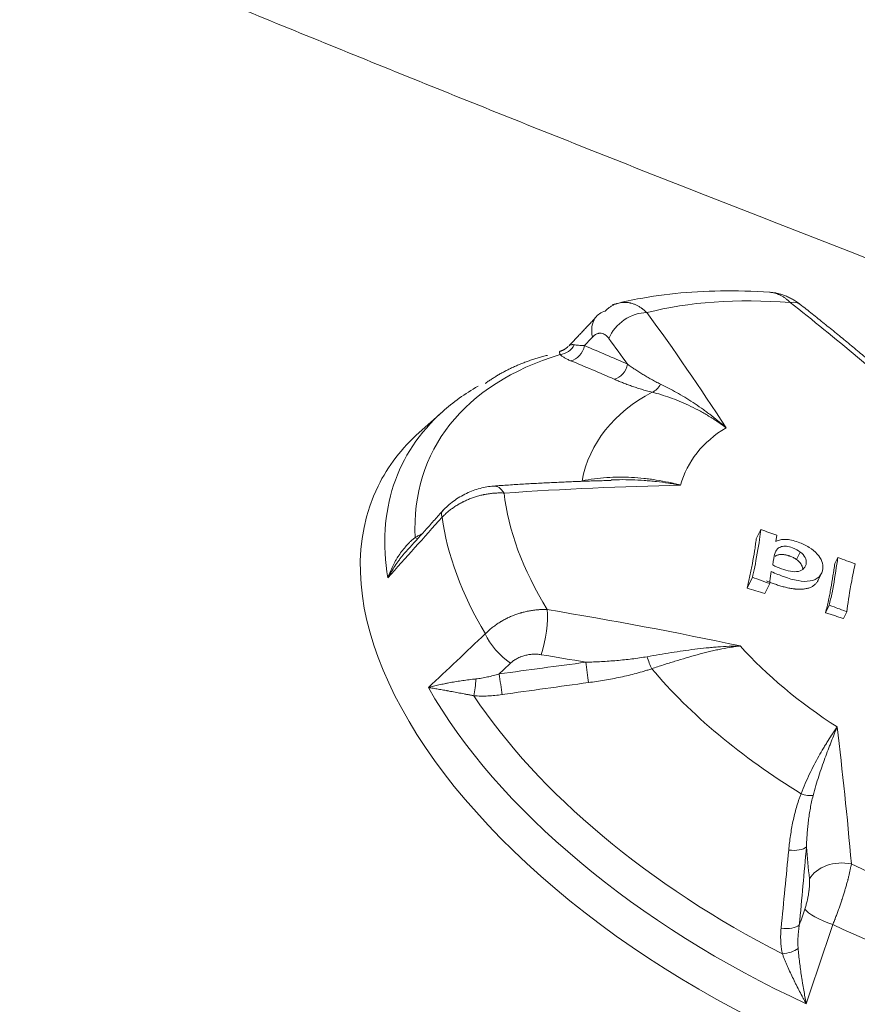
# Model space of a CAD drawing. Header units: millimetres. Extents: x 0 to 594, y 0 to 420.
# Tile 134 of 256: x 133.21 to 135.72, y 299.98 to 302.93. Entities that reach past the tile are written whole.
import ezdxf

# ---------------------------------------------------------------- set-up
doc = ezdxf.new("R2010")
doc.units = ezdxf.units.MM
doc.layers.add('1', color=7, linetype='Continuous', true_color=0xffffff)

msp = doc.modelspace()

# ---------------------------------------------------------------- linework, layer by layer
at = {"layer": '1', "color": 155, "linetype": 'Continuous', "lineweight": 13}
for p, q in [((134.855, 301.9525), (134.8566, 301.9539)), ((134.4783, 301.757), (134.4083, 301.6945)), ((134.4799, 301.4603), (134.4784, 301.4589)), ((134.396, 301.3789), (134.4036, 301.3753)), ((135.434, 301.4034), (135.4201, 301.3753)), ((135.482, 301.3859), (135.4786, 301.3676)), ((135.5414, 301.3129), (135.5526, 301.3356)), ((135.6652, 301.3192), (135.6562, 301.3008)), ((135.4087, 301.2596), (135.3928, 301.2271)), ((135.6064, 301.2512), (135.6166, 301.2721)), ((135.4608, 301.2406), (135.4462, 301.2108)), ((135.6396, 301.1755), (135.6286, 301.153)), ((135.6921, 301.1564), (135.6819, 301.1356))]:
    msp.add_line(p, q, dxfattribs=at)
for centre, major_axis, ratio, start_param, end_param in [((136.0393, 301.1207), (-1.3343, 0.6558), 0.534706, 5.353482, 5.726495), ((135.4901, 302.0008), (0.0619, 0.0785), 0.518812, 6.283047, 6.822087), ((135.0143, 301.9753), (-0.0726, 0.0688), 0.728578, 5.885139, 6.384874), ((132.3163, 292.9043), (2.6226, -10.7214), 0.712047, 2.347409, 2.402246), ((135.0143, 301.9753), (-0.0726, 0.0688), 0.728578, 0.101689, 0.847497), ((135.0634, 301.9708), (0.0806, 0.0591), 0.73318, 0.762598, 2.285849), ((131.5085, 292.8475), (0.7555, 11.0116), 0.513466, 5.681972, 5.736809), ((131.4269, 292.8531), (-0.7486, -10.912), 0.513466, 2.582496, 2.595216), ((134.83, 301.9773), (-0.0365, -0.0342), 0.947603, 0.868613, 1.94945), ((134.8614, 301.9583), (-0.0193, -0.0461), 0.845396, 0.494321, 1.849928), ((135.9318, 300.9019), (-1.4859, 0.7303), 0.534706, 5.767954, 6.568659), ((134.9907, 301.9026), (-0.0204, -0.0456), 0.843232, 0.547918, 1.871268), ((135.9016, 300.8404), (1.5443, -0.759), 0.534706, 2.797222, 2.928269), ((135.1045, 301.8631), (-0.0119, -0.0486), 0.697399, 0.431878, 1.247405), ((136.0279, 301.0974), (1.1008, -0.541), 0.534706, 2.769224, 3.284204), ((135.9016, 300.8404), (1.5443, -0.759), 0.534706, 2.928269, 3.503735), ((136.0616, 301.166), (-0.8504, 0.4179), 0.534706, 5.952946, 6.383667), ((135.8615, 300.7588), (-1.5766, 0.7749), 0.534706, 6.069936, 6.283185), ((135.8615, 300.7588), (-1.5766, 0.7749), 0.534706, 0, 3.290902), ((134.6386, 301.4339), (-0.0068, 0.0998), 0.464919, 5.589084, 6.28233), ((131.7545, 293.1584), (9.4827, 5.6485), 0.652821, 0.855164, 0.910002), ((136.0393, 301.1207), (-1.3343, 0.6558), 0.534706, 0.326933, 0.699947), ((134.5527, 301.3919), (-0.0743, 0.067), 0.324157, 0.001408, 0.483939), ((135.9923, 301.0249), (1.4712, -0.7231), 0.534706, 3.485878, 3.824187), ((135.5055, 301.8895), (-0.7967, 0.3915), 0.534706, 1.740843, 1.799311), ((135.7479, 301.8983), (-0.9475, 0.4657), 0.534706, 1.743255, 1.796899), ((135.3789, 300.6679), (-0.9372, 0.4606), 0.534706, 4.884733, 4.938607), ((134.7672, 301.0871), (0.0163, 0.0987), 0.211319, 4.094987, 5.618237), ((131.998, 292.5019), (-10.9499, -1.3876), 0.796971, 4.300135, 4.354972), ((134.6751, 301.0619), (-0.0689, 0.0725), 0.40976, 0.833319, 2.078862), ((136.0616, 301.166), (-0.8504, 0.4179), 0.534706, 0.926398, 1.357119), ((132.0052, 292.4449), (10.8509, 1.375), 0.796971, 1.200659, 1.213379), ((134.9126, 300.9745), (0.0064, -0.0496), 0.001494, 0.895977, 2.219327), ((135.103, 301.0152), (0.0161, -0.0473), 0.16137, 4.531112, 5.346639), ((134.6522, 300.9393), (0.0069, -0.0495), 0.01003, 0.863655, 2.219262), ((136.0279, 301.0974), (1.1008, -0.541), 0.534706, 4.025861, 4.540841), ((134.567, 300.9364), (-0.0042, -0.0498), 0.204614, 0.876512, 1.957349), ((135.9016, 300.8404), (1.5443, -0.759), 0.534706, 3.80633, 4.760372), ((135.9318, 300.9019), (-1.4859, 0.7303), 0.534706, 0.741406, 1.542111), ((131.4741, 292.9403), (2.7314, 10.6942), 0.308581, 5.559866, 5.614703), ((135.561, 300.6321), (-0.0465, 0.0184), 0.459208, 1.621862, 2.437389), ((135.5249, 300.4622), (-0.0498, 0.0044), 0.445631, 1.466324, 2.789673), ((131.3863, 292.9627), (-2.7067, -10.5974), 0.308581, 2.418273, 2.430993), ((135.6718, 300.3303), (-0.0996, -0.0086), 0.71303, 4.304205, 5.827455), ((136.0393, 301.1207), (-1.3343, 0.6558), 0.534706, 1.58357, 1.956584), ((135.6581, 300.2395), (-0.0946, 0.0325), 0.240407, 0.323519, 1.569062), ((135.5035, 300.2271), (-0.0498, 0.0047), 0.433711, 1.436444, 2.792051), ((135.9923, 301.0249), (1.4712, -0.7231), 0.534706, 4.742515, 5.080824), ((135.5081, 300.1491), (-0.0488, -0.011), 0.372784, 1.297103, 2.37794)]:
    msp.add_ellipse(centre, major_axis=major_axis, ratio=ratio, start_param=start_param, end_param=end_param, dxfattribs=at)
for points, degree in [([(124.528, 307.3733), (128.8721, 305.0464), (133.3566, 302.985), (137.96, 301.2005), (142.6597, 299.7018), (147.4321, 298.4949)], 5), ([(135.5515, 302.0797), (135.5091, 302.112), (135.4616, 302.1154)], 2), ([(135.8424, 301.8388), (135.6991, 301.964), (135.552, 302.0793)], 2), ([(134.937, 302.0384), (134.8583, 301.9552)], 1), ([(134.9287, 301.9812), (134.9205, 301.9726), (134.9124, 301.964), (134.9042, 301.9554)], 3), ([(134.855, 301.9525), (134.8454, 301.9424), (134.8318, 301.9387)], 2), ([(134.793, 301.9261), (134.6863, 301.8998), (134.606, 301.8413)], 2), ([(134.9845, 301.5505), (134.8097, 301.5463), (134.6319, 301.5337)], 2), ([(134.4769, 301.44), (134.4224, 301.3792), (134.3681, 301.3184), (134.3137, 301.2577)], 3), ([(134.48, 301.4603), (134.3788, 301.348)], 1), ([(135.3928, 301.2271), (135.4106, 301.222), (135.4284, 301.2165), (135.4462, 301.2108)], 3), ([(134.4358, 300.9285), (134.4927, 300.9823), (134.5497, 301.036), (134.6068, 301.0897)], 3), ([(134.6827, 301.002), (134.6713, 300.9911), (134.6598, 300.9802), (134.6484, 300.9693)], 3), ([(135.5496, 300.2153), (135.555, 300.2312), (135.5605, 300.2471), (135.5659, 300.263)], 3), ([(135.6501, 300.2168), (135.6236, 300.1376), (135.597, 300.0584), (135.5703, 299.9793)], 3)]:
    msp.add_open_spline(points, degree=degree, dxfattribs=at)
for points, knots in [([(135.4795, 302.1141), (135.4286, 302.1181), (135.2842, 302.1237), (135.1206, 302.1091), (135.0135, 302.0849), (134.989, 302.0785)], [0, 0, 0, 0, 0.286359, 0.83391, 1, 1, 1, 1]), ([(135.5224, 302.0847), (135.52, 302.0871), (135.5152, 302.0916), (135.5077, 302.0976), (135.5, 302.1027), (135.4948, 302.1056), (135.4908, 302.1076), (135.4888, 302.1085), (135.4865, 302.1095), (135.4855, 302.1099), (135.4848, 302.1102), (135.4845, 302.1103), (135.4814, 302.1114), (135.476, 302.1132), (135.4684, 302.1148), (135.4636, 302.1153), (135.4615, 302.1154)], [0, 0, 0, 0, 0.128671, 0.257342, 0.386013, 0.514685, 0.514685, 0.57902, 0.611188, 0.627272, 0.627272, 0.643356, 0.643356, 0.772027, 0.900698, 1, 1, 1, 1]), ([(134.9668, 302.0592), (134.9691, 302.0615), (134.9737, 302.0657), (134.9809, 302.0711), (134.9883, 302.0757), (134.9934, 302.0782), (134.9973, 302.0799), (134.9992, 302.0806), (135.0012, 302.0813), (135.0022, 302.0816), (135.0026, 302.0817), (135.0032, 302.082), (135.0062, 302.0829), (135.0119, 302.0842), (135.02, 302.0853), (135.0281, 302.0854), (135.0336, 302.0849), (135.0377, 302.0842), (135.0391, 302.084), (135.0408, 302.0836), (135.0412, 302.0835), (135.0419, 302.0834), (135.0429, 302.0832), (135.0467, 302.0822), (135.0528, 302.0803), (135.0609, 302.0768), (135.0688, 302.0725), (135.074, 302.0691), (135.0773, 302.0668), (135.0779, 302.0663), (135.0792, 302.0653), (135.0811, 302.0638), (135.0856, 302.0602), (135.0893, 302.0568), (135.0918, 302.0544)], [0, 0, 0, 0, 0.0625, 0.125, 0.1875, 0.25, 0.25, 0.28125, 0.296875, 0.296875, 0.304688, 0.304688, 0.3125, 0.375, 0.4375, 0.5, 0.5625, 0.5625, 0.59375, 0.59375, 0.601562, 0.601562, 0.609375, 0.625, 0.6875, 0.75, 0.8125, 0.875, 0.875, 0.890625, 0.890625, 0.90625, 0.9375, 1, 1, 1, 1]), ([(134.9778, 301.9767), (134.9761, 301.979), (134.9726, 301.9832), (134.9687, 301.9863), (134.9658, 301.9884), (134.9647, 301.989), (134.9635, 301.9896), (134.9632, 301.9898), (134.9627, 301.99), (134.9619, 301.9904), (134.9611, 301.9907), (134.9585, 301.9917), (134.9564, 301.9922), (134.9532, 301.9926), (134.951, 301.9927), (134.9489, 301.9925), (134.9475, 301.9923), (134.9469, 301.9922), (134.9464, 301.9921), (134.9456, 301.9919), (134.9439, 301.9914), (134.9412, 301.9905), (134.938, 301.9888), (134.9349, 301.9868), (134.9328, 301.9851), (134.9312, 301.9837), (134.9307, 301.9833), (134.9297, 301.9823), (134.9292, 301.9818), (134.9287, 301.9812)], [0, 0, 0, 0, 0.125, 0.25, 0.25, 0.3125, 0.3125, 0.328125, 0.328125, 0.34375, 0.375, 0.375, 0.5, 0.5, 0.5625, 0.625, 0.625, 0.640625, 0.65625, 0.65625, 0.6875, 0.75, 0.8125, 0.875, 0.9375, 0.9375, 0.96875, 0.96875, 1, 1, 1, 1]), ([(134.8312, 301.9288), (134.8309, 301.9297), (134.8304, 301.9313), (134.8299, 301.9333), (134.8298, 301.9349), (134.8298, 301.9358), (134.83, 301.937), (134.8303, 301.9376), (134.831, 301.9384), (134.8314, 301.9385), (134.8318, 301.9387)], [0, 0, 0, 0, 0.13574, 0.271481, 0.407221, 0.542962, 0.542962, 0.814443, 0.814443, 1, 1, 1, 1]), ([(134.8583, 301.9553), (134.8584, 301.9553), (134.8584, 301.9553), (134.8598, 301.9562), (134.8612, 301.9569), (134.8643, 301.9578), (134.8659, 301.9581), (134.8686, 301.9583), (134.8705, 301.9582), (134.8726, 301.958), (134.8736, 301.9578)], [0, 0, 0, 0, 0.014981, 0.014981, 0.34332, 0.34332, 0.67166, 0.67166, 0.83583, 1, 1, 1, 1]), ([(134.8736, 301.9578), (134.8755, 301.9575), (134.8775, 301.9572), (134.882, 301.9567), (134.8844, 301.9565), (134.8896, 301.9561), (134.8923, 301.9559), (134.898, 301.9556), (134.9011, 301.9555), (134.9042, 301.9554)], [0, 0, 0, 0, 0.25, 0.25, 0.5, 0.5, 0.75, 0.75, 1, 1, 1, 1]), ([(134.9042, 301.9554), (134.9258, 301.9464), (134.9474, 301.9372), (134.9905, 301.9187), (135.012, 301.9093), (135.0335, 301.8996)], [0, 0, 0, 0, 0.5, 0.5, 1, 1, 1, 1]), ([(134.863, 301.91), (134.8594, 301.9114), (134.856, 301.9129), (134.8498, 301.916), (134.8469, 301.9175), (134.8415, 301.9207), (134.8391, 301.9223), (134.8358, 301.9247), (134.8338, 301.9263), (134.832, 301.928), (134.8312, 301.9288)], [0, 0, 0, 0, 0.25, 0.25, 0.5, 0.5, 0.75, 0.75, 0.875, 1, 1, 1, 1]), ([(134.9933, 301.8547), (134.9716, 301.8642), (134.9499, 301.8735), (134.9064, 301.892), (134.8847, 301.901), (134.863, 301.91)], [0, 0, 0, 0, 0.5, 0.5, 1, 1, 1, 1]), ([(135.0335, 301.8996), (135.0371, 301.8971), (135.0445, 301.8919), (135.0559, 301.8842), (135.0676, 301.8766), (135.0756, 301.8715), (135.0838, 301.8665), (135.088, 301.864), (135.0964, 301.8591), (135.1008, 301.8566), (135.1096, 301.8517), (135.114, 301.8493), (135.1232, 301.8445), (135.1279, 301.8421), (135.1328, 301.8398)], [0, 0, 0, 0, 0.125, 0.25, 0.375, 0.5, 0.5, 0.625, 0.625, 0.75, 0.75, 0.875, 0.875, 1, 1, 1, 1]), ([(135.1078, 301.8155), (135.1049, 301.8162), (135.0993, 301.8176), (135.0938, 301.8191), (135.0857, 301.8213), (135.0804, 301.8228), (135.0701, 301.8259), (135.0651, 301.8275), (135.0553, 301.8307), (135.0505, 301.8323), (135.041, 301.8356), (135.0318, 301.839), (135.0185, 301.8441), (135.0056, 301.8493), (134.9974, 301.8529), (134.9933, 301.8547)], [0, 0, 0, 0, 0.0625, 0.125, 0.125, 0.25, 0.25, 0.375, 0.375, 0.5, 0.5, 0.625, 0.75, 0.875, 1, 1, 1, 1]), ([(135.1328, 301.8398), (135.1406, 301.836), (135.1486, 301.832), (135.1646, 301.8236), (135.1727, 301.8192), (135.189, 301.8101), (135.1973, 301.8053), (135.2138, 301.7952), (135.2304, 301.7848), (135.2471, 301.7735), (135.2575, 301.7661), (135.2596, 301.7646), (135.2638, 301.7616), (135.2659, 301.7601), (135.2721, 301.7555), (135.2846, 301.7462), (135.297, 301.7364), (135.3093, 301.7263), (135.3134, 301.7229), (135.3195, 301.7177), (135.3216, 301.7159), (135.3246, 301.7133), (135.3261, 301.7119), (135.3277, 301.7106), (135.3284, 301.7099), (135.3287, 301.7097), (135.3292, 301.7092), (135.3294, 301.709), (135.3297, 301.7088)], [0, 0, 0, 0, 0.125, 0.125, 0.25, 0.25, 0.375, 0.375, 0.5, 0.625, 0.625, 0.65625, 0.65625, 0.6875, 0.6875, 0.75, 0.875, 0.875, 0.9375, 0.9375, 0.96875, 0.96875, 0.984375, 0.992188, 0.992188, 0.996094, 0.996094, 1, 1, 1, 1]), ([(135.3297, 301.7088), (135.3294, 301.709), (135.3291, 301.7092), (135.3288, 301.7095), (135.3287, 301.7095), (135.3285, 301.7096), (135.3283, 301.7098), (135.3275, 301.7104), (135.3257, 301.7118), (135.3217, 301.7147), (135.3136, 301.7204), (135.3066, 301.7252), (135.2927, 301.7345), (135.2833, 301.7404), (135.2691, 301.7489), (135.2644, 301.7516), (135.2572, 301.7556), (135.2549, 301.7569), (135.2501, 301.7595), (135.2477, 301.7608), (135.2359, 301.7671), (135.2264, 301.7718), (135.2076, 301.7806), (135.1982, 301.7847), (135.1796, 301.7924), (135.1704, 301.7959), (135.1521, 301.8024), (135.1431, 301.8054), (135.1253, 301.8109), (135.1165, 301.8133), (135.1078, 301.8155)], [0, 0, 0, 0, 0.003906, 0.003906, 0.004883, 0.004883, 0.005859, 0.007813, 0.015625, 0.03125, 0.0625, 0.125, 0.125, 0.25, 0.25, 0.3125, 0.3125, 0.34375, 0.34375, 0.375, 0.375, 0.5, 0.5, 0.625, 0.625, 0.75, 0.75, 0.875, 0.875, 1, 1, 1, 1]), ([(134.8972, 301.5493), (134.9095, 301.5517), (134.9219, 301.5538), (134.9466, 301.557), (134.9589, 301.5583), (134.9837, 301.56), (134.9961, 301.5604), (135.0209, 301.5606), (135.0333, 301.5603), (135.0581, 301.5591), (135.0705, 301.5581), (135.0861, 301.5564), (135.0892, 301.5561), (135.0954, 301.5554), (135.0985, 301.555), (135.1078, 301.5537), (135.114, 301.5528), (135.1325, 301.5498), (135.1447, 301.5475), (135.163, 301.5436), (135.1721, 301.5415), (135.1826, 301.5389), (135.1879, 301.5376), (135.1903, 301.537), (135.1914, 301.5367), (135.1916, 301.5366), (135.1918, 301.5366), (135.1919, 301.5365), (135.1924, 301.5364), (135.1928, 301.5363), (135.1931, 301.5362)], [0, 0, 0, 0, 0.125, 0.125, 0.25, 0.25, 0.375, 0.375, 0.5, 0.5, 0.625, 0.625, 0.65625, 0.65625, 0.6875, 0.6875, 0.75, 0.75, 0.875, 0.875, 0.9375, 0.96875, 0.984375, 0.992188, 0.994141, 0.995117, 0.995117, 0.996094, 0.996094, 1, 1, 1, 1]), ([(134.6319, 301.5337), (134.6182, 301.5327), (134.5909, 301.5281), (134.5492, 301.5127), (134.51, 301.4893), (134.4884, 301.4698), (134.4784, 301.4589)], [0, 0, 0, 0, 0.246862, 0.494706, 0.7456, 1, 1, 1, 1]), ([(135.1931, 301.5362), (135.1928, 301.5363), (135.1924, 301.5364), (135.1916, 301.5365), (135.1913, 301.5366), (135.1901, 301.5368), (135.1879, 301.5372), (135.1856, 301.5376), (135.1811, 301.5384), (135.1781, 301.5389), (135.1691, 301.5404), (135.1631, 301.5414), (135.1449, 301.5441), (135.1266, 301.5465), (135.1083, 301.5484), (135.099, 301.5493), (135.096, 301.5495), (135.0898, 301.55), (135.0867, 301.5503), (135.0714, 301.5514), (135.059, 301.552), (135.0344, 301.5528), (135.0221, 301.5529), (135.0013, 301.5527), (134.9929, 301.5525), (134.9845, 301.5521)], [0, 0, 0, 0, 0.005499, 0.005499, 0.010998, 0.010998, 0.021996, 0.043992, 0.043992, 0.087984, 0.087984, 0.175967, 0.175967, 0.351935, 0.439918, 0.439918, 0.48391, 0.48391, 0.527902, 0.527902, 0.703869, 0.703869, 0.879836, 0.879836, 1, 1, 1, 1]), ([(134.6631, 301.5126), (134.659, 301.5128), (134.6506, 301.5131), (134.638, 301.5127), (134.6253, 301.5116), (134.6168, 301.5105), (134.6104, 301.5094), (134.6072, 301.5089), (134.6034, 301.5081), (134.6018, 301.5078), (134.6008, 301.5075), (134.6002, 301.5074), (134.5954, 301.5064), (134.5869, 301.5043), (134.5744, 301.5005), (134.562, 301.4961), (134.554, 301.4927), (134.548, 301.49), (134.545, 301.4886), (134.542, 301.4872), (134.5401, 301.4862), (134.5391, 301.4857), (134.5342, 301.4832), (134.5266, 301.479), (134.5156, 301.4722), (134.5051, 301.4649), (134.4984, 301.4597), (134.4936, 301.4557), (134.4912, 301.4536), (134.4888, 301.4516), (134.4873, 301.4502), (134.4865, 301.4494), (134.4827, 301.4459), (134.4797, 301.443), (134.4769, 301.44)], [0, 0, 0, 0, 0.0625, 0.125, 0.1875, 0.25, 0.25, 0.28125, 0.296875, 0.304687, 0.304687, 0.3125, 0.3125, 0.375, 0.4375, 0.5, 0.5625, 0.5625, 0.59375, 0.609375, 0.609375, 0.625, 0.625, 0.6875, 0.75, 0.8125, 0.875, 0.875, 0.90625, 0.921875, 0.921875, 0.9375, 0.9375, 1, 1, 1, 1]), ([(134.3137, 301.2577), (134.3138, 301.2577), (134.3138, 301.2578), (134.3139, 301.258), (134.3139, 301.2581), (134.314, 301.2584), (134.3142, 301.259), (134.3147, 301.2603), (134.3157, 301.263), (134.3177, 301.2682), (134.3195, 301.2727), (134.3232, 301.2815), (134.3259, 301.2873), (134.3314, 301.2986), (134.3344, 301.3042), (134.339, 301.3123), (134.341, 301.3157), (134.3431, 301.319), (134.3439, 301.3203), (134.3443, 301.321), (134.3456, 301.3229), (134.3464, 301.3242), (134.3507, 301.3307), (134.3542, 301.3357), (134.3617, 301.3453), (134.3656, 301.35), (134.3716, 301.3567), (134.3757, 301.3611), (134.3822, 301.3673), (134.3889, 301.3733), (134.3936, 301.377), (134.396, 301.3789)], [0, 0, 0, 0, 0.001953, 0.001953, 0.003906, 0.003906, 0.007813, 0.015625, 0.03125, 0.0625, 0.125, 0.125, 0.25, 0.25, 0.375, 0.375, 0.4375, 0.453125, 0.453125, 0.46875, 0.46875, 0.5, 0.5, 0.625, 0.625, 0.75, 0.75, 0.8125, 0.875, 0.9375, 1, 1, 1, 1]), ([(134.396, 301.3789), (134.3988, 301.3805), (134.4045, 301.3838), (134.4103, 301.3869), (134.4139, 301.3888), (134.4145, 301.3891), (134.4152, 301.3894)], [0, 0, 0, 0, 0.451264, 0.902527, 0.902527, 1, 1, 1, 1]), ([(135.4087, 301.2596), (135.4131, 301.2769), (135.418, 301.301), (135.4289, 301.3624), (135.4323, 301.3863), (135.434, 301.4034)], [0, 0, 0, 0, 0.506777, 0.506777, 1, 1, 1, 1]), ([(134.3788, 301.348), (134.377, 301.3462), (134.3752, 301.3443), (134.3689, 301.3373), (134.3644, 301.3321), (134.3578, 301.3242), (134.3557, 301.3215), (134.3525, 301.3174), (134.3514, 301.316), (134.3493, 301.3132), (134.3441, 301.3063), (134.3391, 301.2992), (134.3314, 301.2877), (134.3277, 301.2818), (134.3223, 301.2728), (134.3197, 301.2683), (134.3167, 301.263), (134.3152, 301.2603), (134.3145, 301.259), (134.3142, 301.2584), (134.314, 301.2582), (134.314, 301.2581), (134.314, 301.258), (134.3139, 301.2579), (134.3138, 301.2577), (134.3137, 301.2577)], [0, 0, 0, 0, 0.070783, 0.070783, 0.256626, 0.256626, 0.349548, 0.349548, 0.396009, 0.396009, 0.44247, 0.628313, 0.628313, 0.814157, 0.814157, 0.907078, 0.953539, 0.97677, 0.988385, 0.994192, 0.994192, 0.995644, 0.995644, 0.997096, 1, 1, 1, 1]), ([(135.4201, 301.3753), (135.4195, 301.369), (135.4187, 301.3628), (135.4171, 301.3505), (135.4161, 301.3443), (135.4132, 301.3258), (135.411, 301.3135), (135.4076, 301.295), (135.4064, 301.2888), (135.4039, 301.2764), (135.4027, 301.2703), (135.4001, 301.2579), (135.3987, 301.2517), (135.3959, 301.2394), (135.3944, 301.2332), (135.3928, 301.2271)], [0, 0, 0, 0, 0.125, 0.125, 0.25, 0.25, 0.5, 0.5, 0.625, 0.625, 0.75, 0.75, 0.875, 0.875, 1, 1, 1, 1]), ([(135.4786, 301.3676), (135.4843, 301.3698), (135.4892, 301.3713), (135.4972, 301.3731), (135.5021, 301.3734), (135.5135, 301.3733), (135.5198, 301.3724), (135.5328, 301.3696), (135.5397, 301.3676), (135.5581, 301.3609), (135.5687, 301.3557), (135.5885, 301.3435), (135.5966, 301.3367), (135.6098, 301.3223), (135.6145, 301.315), (135.6202, 301.2999), (135.6211, 301.2927), (135.6195, 301.2763), (135.6156, 301.2682), (135.602, 301.2546), (135.593, 301.2503), (135.5709, 301.2468), (135.5588, 301.2471), (135.5319, 301.2521), (135.5175, 301.2561), (135.4916, 301.2656), (135.4792, 301.2708), (135.4654, 301.277)], [0, 0, 0, 0, 0.046847, 0.046847, 0.091565, 0.091565, 0.137808, 0.137808, 0.184959, 0.184959, 0.264752, 0.264752, 0.339671, 0.339671, 0.414963, 0.414963, 0.491349, 0.491349, 0.597113, 0.597113, 0.702878, 0.702878, 0.808643, 0.808643, 0.919837, 0.919837, 1, 1, 1, 1]), ([(135.5526, 301.3356), (135.5459, 301.3407), (135.5382, 301.345), (135.5228, 301.3507), (135.5167, 301.3521), (135.5056, 301.3533), (135.5005, 301.3529), (135.4912, 301.3502), (135.4869, 301.3479), (135.48, 301.3407), (135.4772, 301.3354), (135.4751, 301.3282), (135.4735, 301.323), (135.4719, 301.3124), (135.4698, 301.2966)], [0, 0, 0, 0, 0.144885, 0.144885, 0.254997, 0.254997, 0.36511, 0.36511, 0.495105, 0.495105, 0.681316, 0.681316, 0.681316, 1, 1, 1, 1]), ([(135.4698, 301.2966), (135.4787, 301.2921), (135.4872, 301.2883), (135.5049, 301.2816), (135.5141, 301.2793), (135.5316, 301.2762), (135.5396, 301.2761), (135.5537, 301.2788), (135.5592, 301.282), (135.5677, 301.2912), (135.5699, 301.2964), (135.5709, 301.3075), (135.5699, 301.3133), (135.5641, 301.3249), (135.5593, 301.3305), (135.5526, 301.3356)], [0, 0, 0, 0, 0.137502, 0.137502, 0.284895, 0.284895, 0.432288, 0.432288, 0.57968, 0.57968, 0.727518, 0.727518, 0.872566, 0.872566, 1, 1, 1, 1]), ([(135.4766, 301.323), (135.4773, 301.3234), (135.4779, 301.3238), (135.4797, 301.3247), (135.4809, 301.3253), (135.4834, 301.3262), (135.4847, 301.3266), (135.4875, 301.3273), (135.4889, 301.3276), (135.4911, 301.3279), (135.4919, 301.328), (135.4935, 301.3281), (135.4951, 301.3282), (135.4967, 301.3282), (135.4984, 301.3282), (135.4992, 301.3281), (135.5018, 301.3279), (135.5035, 301.3277), (135.5062, 301.3273), (135.5071, 301.3271), (135.5089, 301.3268), (135.5116, 301.3262), (135.5143, 301.3255), (135.517, 301.3247), (135.5179, 301.3244), (135.5197, 301.3239), (135.5206, 301.3235), (135.5251, 301.3219), (135.5285, 301.3204), (135.5327, 301.3183), (135.5335, 301.3178), (135.5352, 301.3169), (135.536, 301.3164), (135.5384, 301.3149), (135.5399, 301.3139), (135.5414, 301.3129)], [0, 0, 0, 0, 0.046292, 0.046292, 0.119654, 0.119654, 0.193016, 0.193016, 0.266378, 0.266378, 0.303059, 0.303059, 0.33974, 0.376421, 0.376421, 0.413102, 0.413102, 0.486465, 0.486465, 0.523146, 0.523146, 0.559827, 0.633189, 0.633189, 0.66987, 0.66987, 0.706551, 0.706551, 0.853276, 0.853276, 0.889957, 0.889957, 0.926638, 0.926638, 1, 1, 1, 1]), ([(135.6396, 301.1755), (135.6423, 301.1881), (135.6451, 301.2008), (135.6539, 301.2416), (135.6575, 301.2707), (135.6635, 301.3059), (135.6643, 301.3126), (135.6652, 301.3192)], [0, 0, 0, 0, 0.26742, 0.26742, 0.863685, 0.863685, 1, 1, 1, 1]), ([(135.5414, 301.3129), (135.5447, 301.3105), (135.5476, 301.3079), (135.5507, 301.3046), (135.5513, 301.3039), (135.5524, 301.3026), (135.5529, 301.3019), (135.5543, 301.2998), (135.5552, 301.2985), (135.5562, 301.2964), (135.5565, 301.2957), (135.5571, 301.2944), (135.558, 301.2923), (135.5585, 301.2903), (135.5591, 301.2878), (135.5593, 301.2867), (135.5594, 301.2856)], [0, 0, 0, 0, 0.290255, 0.290255, 0.362818, 0.362818, 0.435382, 0.435382, 0.580509, 0.580509, 0.653073, 0.653073, 0.725637, 0.870764, 0.870764, 1, 1, 1, 1]), ([(135.6562, 301.3008), (135.6553, 301.2947), (135.6545, 301.2885), (135.6534, 301.2816), (135.6533, 301.2809), (135.653, 301.2793), (135.6526, 301.277), (135.6517, 301.2717), (135.6489, 301.2548), (135.6465, 301.2393), (135.6432, 301.2208), (135.6415, 301.2115), (135.6393, 301.2007), (135.6383, 301.1961), (135.6377, 301.193), (135.6373, 301.1915), (135.6342, 301.1777), (135.6314, 301.1654), (135.6286, 301.153)], [0, 0, 0, 0, 0.125, 0.125, 0.140625, 0.140625, 0.15625, 0.1875, 0.25, 0.5, 0.5, 0.625, 0.6875, 0.71875, 0.71875, 0.75, 0.75, 1, 1, 1, 1]), ([(135.7177, 301.3001), (135.7147, 301.2885), (135.7104, 301.2675), (135.7047, 301.2367), (135.699, 301.206), (135.695, 301.1792), (135.6921, 301.1564)], [0, 0, 0, 0, 0.44531, 0.44531, 0.44531, 1, 1, 1, 1]), ([(135.4654, 301.277), (135.4638, 301.2679), (135.4625, 301.2582), (135.4613, 301.2455), (135.4611, 301.243), (135.4608, 301.2406)], [0, 0, 0, 0, 0.801774, 0.801774, 1, 1, 1, 1]), ([(135.4514, 301.2486), (135.4558, 301.2468), (135.4602, 301.2451), (135.469, 301.2418), (135.4734, 301.2402), (135.4822, 301.2372), (135.4866, 301.2357), (135.4955, 301.233), (135.4999, 301.2317), (135.5066, 301.23), (135.5089, 301.2295), (135.5133, 301.2284), (135.5156, 301.2279), (135.5223, 301.2266), (135.5267, 301.2258), (135.5321, 301.225), (135.5343, 301.2247), (135.5386, 301.2242), (135.5429, 301.2238), (135.5461, 301.2237), (135.5482, 301.2236), (135.5492, 301.2236), (135.5523, 301.2236), (135.5584, 301.2238), (135.564, 301.2244), (135.5694, 301.2253), (135.5712, 301.2257), (135.5746, 301.2265), (135.5763, 301.227), (135.5795, 301.228), (135.5811, 301.2286), (135.5841, 301.2299), (135.5855, 301.2306), (135.5895, 301.2328), (135.592, 301.2344), (135.5947, 301.2367), (135.5953, 301.2371), (135.5964, 301.2381), (135.5969, 301.2386), (135.5984, 301.24), (135.5993, 301.241), (135.602, 301.2441), (135.6042, 301.2471), (135.6059, 301.2504), (135.6064, 301.2513)], [0, 0, 0, 0, 0.069401, 0.069401, 0.138802, 0.138802, 0.208203, 0.208203, 0.277604, 0.277604, 0.312305, 0.312305, 0.347005, 0.347005, 0.416406, 0.416406, 0.433757, 0.451107, 0.485807, 0.503158, 0.503158, 0.520508, 0.520508, 0.555209, 0.62461, 0.62461, 0.65931, 0.65931, 0.694011, 0.694011, 0.728711, 0.728711, 0.763412, 0.763412, 0.832813, 0.832813, 0.850163, 0.850163, 0.867513, 0.867513, 0.902214, 0.902214, 0.971615, 1, 1, 1, 1]), ([(135.6921, 301.1564), (135.6796, 301.161), (135.6709, 301.1643), (135.6584, 301.1689), (135.6498, 301.1719), (135.6396, 301.1755)], [0, 0, 0, 0, 0.422535, 0.422535, 1, 1, 1, 1]), ([(134.6068, 301.0897), (134.6096, 301.0927), (134.6155, 301.0984), (134.6249, 301.1066), (134.6349, 301.1143), (134.6419, 301.1192), (134.6473, 301.1227), (134.65, 301.1245), (134.6528, 301.1262), (134.6542, 301.127), (134.6547, 301.1273), (134.6556, 301.1278), (134.6598, 301.1303), (134.668, 301.1347), (134.6797, 301.1404), (134.6918, 301.1454), (134.7001, 301.1484), (134.7063, 301.1505), (134.7084, 301.1511), (134.711, 301.152), (134.7116, 301.1521), (134.7126, 301.1524), (134.7142, 301.1529), (134.72, 301.1545), (134.7296, 301.1569), (134.7423, 301.1594), (134.755, 301.1613), (134.7634, 301.1621), (134.7687, 301.1624), (134.7698, 301.1625), (134.7719, 301.1626), (134.773, 301.1627), (134.7762, 301.1628), (134.7825, 301.1629), (134.7888, 301.1628), (134.7929, 301.1627)], [0, 0, 0, 0, 0.0625, 0.125, 0.1875, 0.25, 0.25, 0.28125, 0.296875, 0.296875, 0.304688, 0.304688, 0.3125, 0.375, 0.4375, 0.5, 0.5625, 0.5625, 0.59375, 0.59375, 0.601563, 0.601563, 0.609375, 0.625, 0.6875, 0.75, 0.8125, 0.875, 0.875, 0.890625, 0.890625, 0.90625, 0.90625, 0.9375, 1, 1, 1, 1]), ([(135.6286, 301.153), (135.633, 301.1516), (135.6375, 301.1502), (135.6441, 301.1481), (135.6464, 301.1474), (135.6508, 301.146), (135.653, 301.1453), (135.6575, 301.1438), (135.6597, 301.1431), (135.6641, 301.1416), (135.6708, 301.1394), (135.6774, 301.1371), (135.6819, 301.1356)], [0, 0, 0, 0, 0.25, 0.25, 0.375, 0.375, 0.5, 0.5, 0.625, 0.625, 0.75, 1, 1, 1, 1]), ([(135.0926, 301.0212), (135.1048, 301.0234), (135.117, 301.0255), (135.141, 301.0296), (135.153, 301.0315), (135.1768, 301.0353), (135.1886, 301.0371), (135.2121, 301.0405), (135.2238, 301.0421), (135.2471, 301.045), (135.2587, 301.0463), (135.2731, 301.0477), (135.276, 301.048), (135.2818, 301.0486), (135.2846, 301.0488), (135.2932, 301.0496), (135.3104, 301.051), (135.3274, 301.0521), (135.3442, 301.0528), (135.3499, 301.053), (135.3582, 301.0533), (135.361, 301.0534), (135.3652, 301.0534), (135.3673, 301.0535), (135.3694, 301.0535), (135.3704, 301.0535), (135.3708, 301.0535), (135.3714, 301.0535), (135.3718, 301.0536), (135.3721, 301.0536)], [0, 0, 0, 0, 0.125, 0.125, 0.25, 0.25, 0.375, 0.375, 0.5, 0.5, 0.625, 0.625, 0.65625, 0.65625, 0.6875, 0.6875, 0.75, 0.875, 0.875, 0.9375, 0.9375, 0.96875, 0.96875, 0.984375, 0.992187, 0.992187, 0.996094, 0.996094, 1, 1, 1, 1]), ([(135.3721, 301.0536), (135.3718, 301.0535), (135.3715, 301.0535), (135.3711, 301.0534), (135.371, 301.0534), (135.3709, 301.0534), (135.3706, 301.0534), (135.3697, 301.0533), (135.3676, 301.053), (135.3631, 301.0524), (135.3539, 301.0512), (135.3461, 301.0499), (135.3302, 301.0473), (135.3196, 301.0453), (135.3034, 301.042), (135.298, 301.0408), (135.2899, 301.0389), (135.2871, 301.0383), (135.2817, 301.037), (135.2789, 301.0364), (135.2652, 301.0331), (135.2542, 301.0302), (135.2321, 301.0242), (135.221, 301.0211), (135.1986, 301.0145), (135.1873, 301.011), (135.1645, 301.0039), (135.1531, 301.0003), (135.1299, 300.9928), (135.1182, 300.989), (135.1064, 300.9851)], [0, 0, 0, 0, 0.003906, 0.003906, 0.004883, 0.004883, 0.005859, 0.007813, 0.015625, 0.03125, 0.0625, 0.125, 0.125, 0.25, 0.25, 0.3125, 0.3125, 0.34375, 0.34375, 0.375, 0.375, 0.5, 0.5, 0.625, 0.625, 0.75, 0.75, 0.875, 0.875, 1, 1, 1, 1]), ([(134.7748, 301.0272), (134.7707, 301.0279), (134.7625, 301.0288), (134.7541, 301.0289), (134.7478, 301.0286), (134.7457, 301.0284), (134.7431, 301.0282), (134.7426, 301.0281), (134.7415, 301.028), (134.7399, 301.0278), (134.7384, 301.0276), (134.7332, 301.0268), (134.7291, 301.0259), (134.723, 301.0243), (134.719, 301.0231), (134.7151, 301.0217), (134.7127, 301.0208), (134.7117, 301.0204), (134.7108, 301.02), (134.7093, 301.0194), (134.7065, 301.0181), (134.7019, 301.0158), (134.6967, 301.0128), (134.6917, 301.0095), (134.6886, 301.0071), (134.6863, 301.0052), (134.6856, 301.0046), (134.6841, 301.0033), (134.6834, 301.0026), (134.6827, 301.002)], [0, 0, 0, 0, 0.125, 0.25, 0.25, 0.3125, 0.3125, 0.328125, 0.328125, 0.34375, 0.375, 0.375, 0.5, 0.5, 0.5625, 0.625, 0.625, 0.640625, 0.65625, 0.65625, 0.6875, 0.75, 0.8125, 0.875, 0.9375, 0.9375, 0.96875, 0.96875, 1, 1, 1, 1]), ([(134.6484, 300.9693), (134.6918, 300.9754), (134.7351, 300.9814), (134.8219, 300.9931), (134.8653, 300.9988), (134.9088, 301.0044)], [0, 0, 0, 0, 0.5, 0.5, 1, 1, 1, 1]), ([(134.9088, 301.0044), (134.9165, 301.0047), (134.932, 301.0053), (134.9552, 301.0065), (134.9783, 301.0079), (134.9936, 301.0091), (135.009, 301.0104), (135.0166, 301.0112), (135.0319, 301.0127), (135.0395, 301.0136), (135.0548, 301.0154), (135.0624, 301.0165), (135.0775, 301.0187), (135.0851, 301.0199), (135.0926, 301.0212)], [0, 0, 0, 0, 0.125, 0.25, 0.375, 0.5, 0.5, 0.625, 0.625, 0.75, 0.75, 0.875, 0.875, 1, 1, 1, 1]), ([(134.578, 300.9544), (134.5839, 300.9551), (134.5898, 300.9559), (134.6015, 300.9578), (134.6074, 300.959), (134.6191, 300.9615), (134.625, 300.9629), (134.6367, 300.9659), (134.6425, 300.9675), (134.6484, 300.9693)], [0, 0, 0, 0, 0.25, 0.25, 0.5, 0.5, 0.75, 0.75, 1, 1, 1, 1]), ([(135.1064, 300.9851), (135.1026, 300.9838), (135.0949, 300.9812), (135.0872, 300.9788), (135.0756, 300.9753), (135.0678, 300.9732), (135.0522, 300.969), (135.0443, 300.967), (135.0286, 300.9633), (135.0207, 300.9616), (135.0049, 300.9582), (134.9969, 300.9566), (134.981, 300.9536), (134.965, 300.9507), (134.9409, 300.9469), (134.9247, 300.9446), (134.9166, 300.9435)], [0, 0, 0, 0, 0.0625, 0.125, 0.125, 0.25, 0.25, 0.375, 0.375, 0.5, 0.5, 0.625, 0.625, 0.75, 0.875, 1, 1, 1, 1]), ([(134.4358, 300.9285), (134.4359, 300.9285), (134.436, 300.9285), (134.4361, 300.9286), (134.4362, 300.9286), (134.4363, 300.9286), (134.4365, 300.9286), (134.4369, 300.9288), (134.4381, 300.9291), (134.4403, 300.9297), (134.4448, 300.9309), (134.4488, 300.9319), (134.4567, 300.9339), (134.4676, 300.9365), (134.4802, 300.9392), (134.4875, 300.9407), (134.4904, 300.9413), (134.4918, 300.9416), (134.4962, 300.9424), (134.4992, 300.9429), (134.5081, 300.9446), (134.5141, 300.9456), (134.5264, 300.9476), (134.5326, 300.9486), (134.5452, 300.9504), (134.5516, 300.9512), (134.5614, 300.9525), (134.5679, 300.9533), (134.5746, 300.9541), (134.578, 300.9544)], [0, 0, 0, 0, 0.001953, 0.00293, 0.00293, 0.003906, 0.003906, 0.007812, 0.015625, 0.03125, 0.0625, 0.125, 0.125, 0.25, 0.375, 0.40625, 0.40625, 0.4375, 0.4375, 0.5, 0.5, 0.625, 0.625, 0.75, 0.75, 0.875, 0.875, 0.9375, 1, 1, 1, 1]), ([(134.9166, 300.9435), (134.8733, 300.9377), (134.8301, 300.9317), (134.7435, 300.9196), (134.7003, 300.9135), (134.6571, 300.9072)], [0, 0, 0, 0, 0.5, 0.5, 1, 1, 1, 1]), ([(134.5722, 300.9039), (134.5689, 300.9045), (134.5623, 300.9058), (134.5527, 300.9077), (134.5432, 300.9095), (134.537, 300.9107), (134.5278, 300.9124), (134.5218, 300.9136), (134.51, 300.9158), (134.5041, 300.9169), (134.497, 300.9182), (134.4956, 300.9185), (134.4934, 300.9189), (134.4927, 300.919), (134.4913, 300.9192), (134.4878, 300.9199), (134.4843, 300.9205), (134.4761, 300.922), (134.4654, 300.9238), (134.4553, 300.9255), (134.4478, 300.9267), (134.4442, 300.9272), (134.44, 300.9279), (134.4379, 300.9282), (134.4369, 300.9283), (134.4364, 300.9284), (134.4362, 300.9284), (134.4361, 300.9284), (134.436, 300.9284), (134.4359, 300.9285), (134.4358, 300.9285)], [0, 0, 0, 0, 0.0625, 0.125, 0.1875, 0.25, 0.25, 0.375, 0.375, 0.5, 0.5, 0.53125, 0.53125, 0.546875, 0.546875, 0.5625, 0.625, 0.625, 0.75, 0.875, 0.875, 0.9375, 0.96875, 0.984375, 0.992187, 0.996094, 0.996094, 0.998047, 0.998047, 1, 1, 1, 1]), ([(134.6571, 300.9072), (134.65, 300.9062), (134.6429, 300.9054), (134.6287, 300.904), (134.6216, 300.9035), (134.6074, 300.9029), (134.6004, 300.9028), (134.5898, 300.903), (134.5827, 300.9032), (134.5757, 300.9036), (134.5722, 300.9039)], [0, 0, 0, 0, 0.25, 0.25, 0.5, 0.5, 0.75, 0.75, 0.875, 1, 1, 1, 1]), ([(135.555, 300.6098), (135.5589, 300.6203), (135.5631, 300.6304), (135.5716, 300.6501), (135.5759, 300.6597), (135.5848, 300.6784), (135.5894, 300.6875), (135.5986, 300.7051), (135.6033, 300.7137), (135.6126, 300.7304), (135.6173, 300.7385), (135.6232, 300.7483), (135.6244, 300.7503), (135.6267, 300.7542), (135.6279, 300.7561), (135.6314, 300.7618), (135.6338, 300.7656), (135.6407, 300.7766), (135.6453, 300.7837), (135.652, 300.794), (135.6553, 300.799), (135.6591, 300.8047), (135.661, 300.8075), (135.6619, 300.8088), (135.6623, 300.8093), (135.6624, 300.8095), (135.6624, 300.8096), (135.6625, 300.8096), (135.6626, 300.8099), (135.6628, 300.8101), (135.6629, 300.8103)], [0, 0, 0, 0, 0.125, 0.125, 0.25, 0.25, 0.375, 0.375, 0.5, 0.5, 0.625, 0.625, 0.65625, 0.65625, 0.6875, 0.6875, 0.75, 0.75, 0.875, 0.875, 0.9375, 0.96875, 0.984375, 0.992188, 0.994141, 0.995117, 0.995117, 0.996094, 0.996094, 1, 1, 1, 1]), ([(135.6629, 300.8103), (135.6628, 300.8101), (135.6627, 300.8098), (135.6626, 300.8094), (135.6625, 300.8092), (135.6622, 300.8085), (135.6617, 300.8072), (135.6612, 300.8058), (135.6601, 300.8031), (135.6594, 300.8013), (135.6572, 300.7959), (135.6558, 300.7922), (135.6513, 300.781), (135.6468, 300.7695), (135.6422, 300.7576), (135.6399, 300.7516), (135.6391, 300.7496), (135.6376, 300.7455), (135.6368, 300.7435), (135.6329, 300.7332), (135.6297, 300.7248), (135.6235, 300.7077), (135.6204, 300.6989), (135.6142, 300.681), (135.6111, 300.6719), (135.6051, 300.6533), (135.6022, 300.6438), (135.5964, 300.6243), (135.5937, 300.6144), (135.591, 300.6043)], [0, 0, 0, 0, 0.003906, 0.003906, 0.007813, 0.007813, 0.015625, 0.03125, 0.03125, 0.0625, 0.0625, 0.125, 0.125, 0.25, 0.3125, 0.3125, 0.34375, 0.34375, 0.375, 0.375, 0.5, 0.5, 0.625, 0.625, 0.75, 0.75, 0.875, 0.875, 1, 1, 1, 1]), ([(135.5177, 300.4406), (135.5184, 300.4478), (135.52, 300.4623), (135.5229, 300.4839), (135.5252, 300.4982), (135.5277, 300.5125), (135.5291, 300.5196), (135.5321, 300.5337), (135.5337, 300.5407), (135.5371, 300.5548), (135.539, 300.5617), (135.543, 300.5756), (135.5451, 300.5825), (135.5486, 300.5928), (135.551, 300.5996), (135.5536, 300.6064), (135.555, 300.6098)], [0, 0, 0, 0, 0.125, 0.25, 0.375, 0.375, 0.5, 0.5, 0.625, 0.625, 0.75, 0.75, 0.875, 0.875, 0.9375, 1, 1, 1, 1]), ([(135.591, 300.6043), (135.5893, 300.598), (135.5878, 300.5917), (135.5851, 300.5791), (135.5839, 300.5728), (135.5816, 300.5601), (135.5806, 300.5537), (135.5787, 300.5409), (135.5778, 300.5345), (135.5762, 300.5217), (135.5755, 300.5153), (135.5743, 300.5024), (135.5732, 300.4894), (135.5718, 300.47), (135.5712, 300.4569), (135.571, 300.4504)], [0, 0, 0, 0, 0.125, 0.125, 0.25, 0.25, 0.375, 0.375, 0.5, 0.5, 0.625, 0.625, 0.75, 0.875, 1, 1, 1, 1]), ([(135.4948, 300.2063), (135.4987, 300.2455), (135.5026, 300.2846), (135.5102, 300.3627), (135.514, 300.4017), (135.5177, 300.4406)], [0, 0, 0, 0, 0.5, 0.5, 1, 1, 1, 1]), ([(135.571, 300.4504), (135.5675, 300.4114), (135.564, 300.3722), (135.5569, 300.2939), (135.5532, 300.2546), (135.5496, 300.2153)], [0, 0, 0, 0, 0.5, 0.5, 1, 1, 1, 1]), ([(135.7058, 300.3989), (135.7053, 300.396), (135.7042, 300.3901), (135.7023, 300.3807), (135.7001, 300.3708), (135.6984, 300.3639), (135.6971, 300.3585), (135.6964, 300.3558), (135.6956, 300.3526), (135.6952, 300.3513), (135.695, 300.3503), (135.6949, 300.3499), (135.6938, 300.3457), (135.6917, 300.3381), (135.6885, 300.3266), (135.685, 300.3148), (135.6825, 300.3068), (135.6805, 300.3007), (135.6796, 300.2976), (135.6786, 300.2945), (135.6779, 300.2924), (135.6775, 300.2914), (135.6758, 300.2862), (135.6731, 300.278), (135.6688, 300.2656), (135.6643, 300.2533), (135.6613, 300.2451), (135.6589, 300.239), (135.6578, 300.236), (135.6566, 300.2329), (135.6558, 300.2309), (135.6554, 300.2299), (135.6534, 300.2248), (135.6518, 300.2208), (135.6501, 300.2168)], [0, 0, 0, 0, 0.0625, 0.125, 0.1875, 0.25, 0.25, 0.28125, 0.296875, 0.304688, 0.304688, 0.3125, 0.3125, 0.375, 0.4375, 0.5, 0.5625, 0.5625, 0.59375, 0.609375, 0.609375, 0.625, 0.625, 0.6875, 0.75, 0.8125, 0.875, 0.875, 0.90625, 0.921875, 0.921875, 0.9375, 0.9375, 1, 1, 1, 1]), ([(135.5659, 300.263), (135.5666, 300.265), (135.5679, 300.2689), (135.5697, 300.2749), (135.5714, 300.2809), (135.5724, 300.285), (135.5732, 300.288), (135.5734, 300.2891), (135.5738, 300.2906), (135.5739, 300.2911), (135.5741, 300.2922), (135.5747, 300.2947), (135.5756, 300.2993), (135.5767, 300.3054), (135.5777, 300.3114), (135.5782, 300.3153), (135.5786, 300.3178), (135.5786, 300.3183), (135.5787, 300.3192), (135.5788, 300.3197), (135.5789, 300.3212), (135.5793, 300.3241), (135.5797, 300.3287), (135.5799, 300.3324), (135.5801, 300.3377), (135.5802, 300.3411), (135.5801, 300.3448), (135.5801, 300.3452), (135.5801, 300.3461), (135.5801, 300.3473), (135.58, 300.3501), (135.5798, 300.3523), (135.5797, 300.3538)], [0, 0, 0, 0, 0.0625, 0.125, 0.1875, 0.25, 0.25, 0.28125, 0.28125, 0.296875, 0.296875, 0.3125, 0.375, 0.4375, 0.5, 0.5625, 0.5625, 0.578125, 0.578125, 0.59375, 0.59375, 0.625, 0.6875, 0.75, 0.75, 0.875, 0.875, 0.890625, 0.890625, 0.90625, 0.9375, 1, 1, 1, 1]), ([(135.4988, 300.1286), (135.4981, 300.1319), (135.4969, 300.1384), (135.4959, 300.1449), (135.4946, 300.1546), (135.4941, 300.1611), (135.4935, 300.1741), (135.4934, 300.1805), (135.4938, 300.1934), (135.4942, 300.1999), (135.4948, 300.2063)], [0, 0, 0, 0, 0.125, 0.25, 0.25, 0.5, 0.5, 0.75, 0.75, 1, 1, 1, 1]), ([(135.5496, 300.2153), (135.5486, 300.2095), (135.5478, 300.2036), (135.5465, 300.1919), (135.546, 300.186), (135.5454, 300.1742), (135.5453, 300.1682), (135.5454, 300.1564), (135.5457, 300.1504), (135.5461, 300.1444)], [0, 0, 0, 0, 0.25, 0.25, 0.5, 0.5, 0.75, 0.75, 1, 1, 1, 1]), ([(135.5461, 300.1444), (135.5464, 300.141), (135.547, 300.1341), (135.5477, 300.1273), (135.5488, 300.117), (135.5496, 300.1101), (135.5513, 300.0963), (135.5522, 300.0894), (135.5541, 300.0755), (135.5551, 300.0686), (135.5567, 300.0582), (135.5572, 300.0547), (135.558, 300.0495), (135.5583, 300.0478), (135.5589, 300.0443), (135.5603, 300.0356), (135.5617, 300.027), (135.5641, 300.0133), (135.5653, 300.0064), (135.5672, 299.9962), (135.5681, 299.9911), (135.5692, 299.9852), (135.5698, 299.9822), (135.57, 299.9807), (135.5702, 299.9801), (135.5702, 299.9798), (135.5702, 299.9798), (135.5702, 299.9797), (135.5703, 299.9795), (135.5703, 299.9794), (135.5703, 299.9793)], [0, 0, 0, 0, 0.0625, 0.125, 0.125, 0.25, 0.25, 0.375, 0.375, 0.5, 0.5, 0.5625, 0.5625, 0.59375, 0.59375, 0.625, 0.75, 0.75, 0.875, 0.875, 0.9375, 0.96875, 0.984375, 0.992187, 0.996094, 0.996094, 0.99707, 0.99707, 0.998047, 1, 1, 1, 1]), ([(135.5703, 299.9793), (135.5703, 299.9794), (135.5702, 299.9795), (135.5701, 299.9796), (135.5701, 299.9797), (135.5699, 299.98), (135.5696, 299.9806), (135.5689, 299.9819), (135.5674, 299.9846), (135.5645, 299.9899), (135.562, 299.9945), (135.5571, 300.0036), (135.5538, 300.0098), (135.5473, 300.0222), (135.5441, 300.0284), (135.5394, 300.0378), (135.5374, 300.0417), (135.5355, 300.0456), (135.5347, 300.0472), (135.5343, 300.048), (135.5332, 300.0503), (135.5324, 300.0519), (135.5286, 300.0598), (135.5256, 300.0661), (135.5198, 300.0786), (135.5169, 300.0849), (135.5128, 300.0943), (135.5101, 300.1005), (135.5062, 300.1099), (135.5024, 300.1193), (135.5, 300.1255), (135.4988, 300.1286)], [0, 0, 0, 0, 0.001953, 0.001953, 0.003906, 0.003906, 0.007813, 0.015625, 0.03125, 0.0625, 0.125, 0.125, 0.25, 0.25, 0.375, 0.375, 0.4375, 0.453125, 0.453125, 0.46875, 0.46875, 0.5, 0.5, 0.625, 0.625, 0.75, 0.75, 0.8125, 0.875, 0.9375, 1, 1, 1, 1])]:
    msp.add_open_spline(points, degree=3, knots=knots, dxfattribs=at)

doc.saveas('drawing.dxf')
